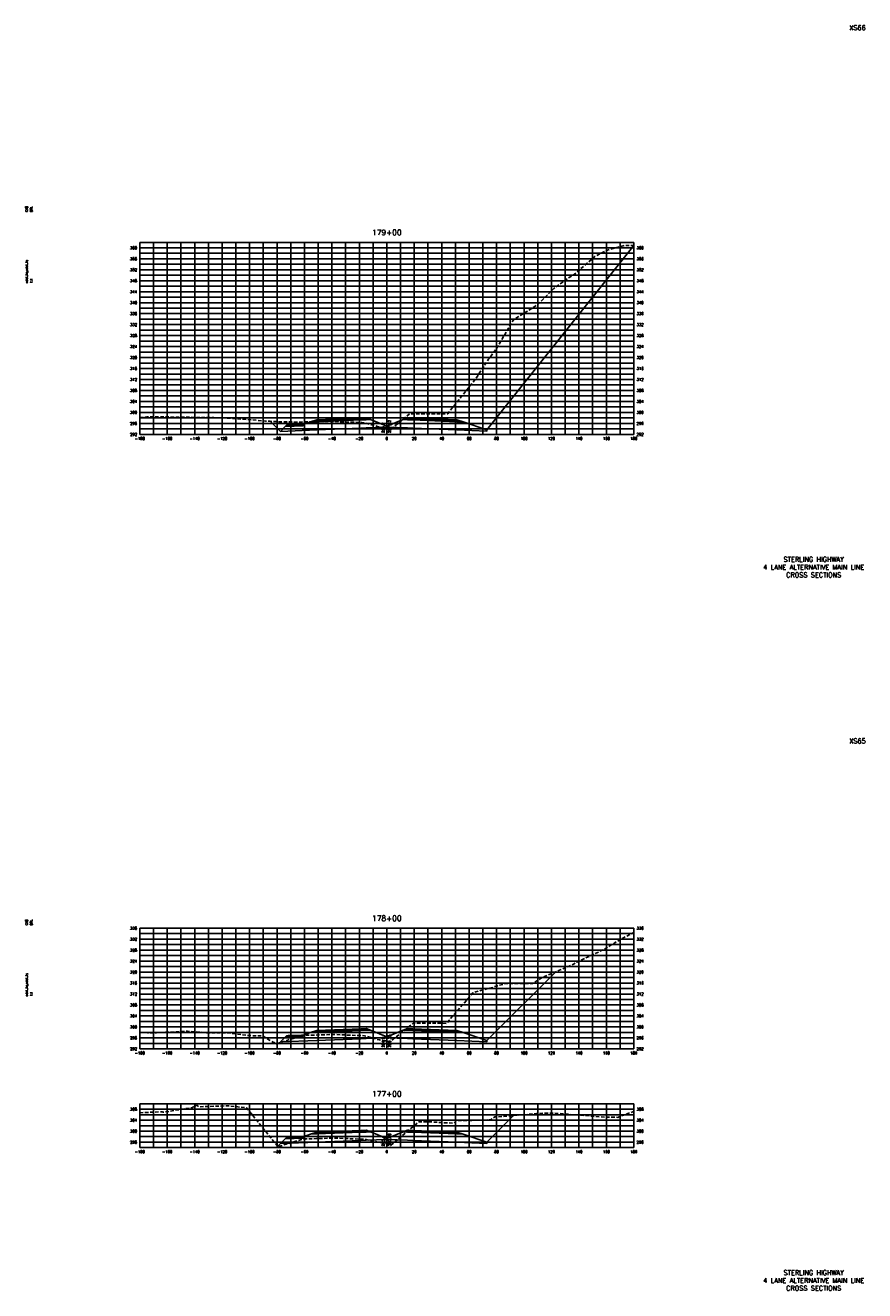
# Model space of a CAD drawing. Extents: x 37 to 9410, y 16 to 8218.
# Tile 18 of 110: x 2957 to 3568, y 16 to 938. Entities that reach past the tile are written whole.
import ezdxf
from ezdxf.enums import TextEntityAlignment as Align

# ---------------------------------------------------------------- set-up
doc = ezdxf.new("R2010")
doc.units = 0
doc.header["$LTSCALE"] = 20
doc.header["$MEASUREMENT"] = 0
doc.linetypes.add('HIDDEN_050%', pattern=[0.1875, 0.125, -0.0625])
for name, color, linetype in [('S-AT-TXT175', 6, 'Continuous'), ('S-AT-TXT80', 1, 'Continuous'), ('XDATUM', 3, 'Continuous'), ('XEG', 1, 'HIDDEN_050%'), ('XFG', 2, 'Continuous'), ('XGRID', 251, 'Continuous'), ('XGRIDT', 2, 'Continuous'), ('XREF-BORDER', 7, 'Continuous')]:
    doc.layers.add(name, color=color, linetype=linetype)
doc.styles.add('L100', font='simplex.shx', dxfattribs={"height": 2})
doc.styles.add('L175', font='ROMANSM.shx', dxfattribs={"height": 3.5})
doc.styles.add('L80', font='ROMANSM.shx', dxfattribs={"height": 1.6})

# ---------------------------------------------------------------- blocks, each defined once
blk = doc.blocks.new('03025_00_att1')
at = {"layer": 'S-AT-TXT175', "style": 'L175'}
for tag, p in [('NUM', (32.402, 20.822)), ('LINE1', (30.64, 1.444)), ('LINE2', (30.64, 1.161)), ('LINE3', (30.64, 0.877))]:
    blk.add_attdef(tag, text='', height=0.175, dxfattribs=at).set_placement(p, align=Align.CENTER)
at = {"layer": 'S-AT-TXT80', "style": 'L80'}
for tag, p in [('DESIGNED', (2.094, 14.201)), ('CHECKED', (2.265, 14.201)), ('DRAFTED', (2.436, 14.201)), ('PCTB', (2.094, 11.605)), ('PSCALE', (2.265, 11.605)), ('PVIEW', (2.436, 11.605))]:
    blk.add_attdef(tag, p, '', height=0.08, rotation=90, dxfattribs=at)

msp = doc.modelspace()

# ---------------------------------------------------------------- linework, layer by layer
at = {"layer": 'XDATUM', "flags": 128}
for points in [[(3135.02, 649.55), (3142.41, 642.16), (3169, 643.23), (3201, 644.51), (3205, 644.67), (3220, 645.27), (3235, 644.67), (3239, 644.51), (3271, 643.23), (3293, 642.35), (3293, 643.23), (3400, 777.72)], [(3141.77, 196.38), (3142.41, 197.02), (3169, 198.09), (3201, 199.37), (3205, 199.53), (3220, 200.13), (3235, 199.53), (3239, 199.37), (3271, 198.09), (3293, 197.21), (3293, 198.09), (3343.08, 248.17)], [(3140.41, 120.9), (3142.41, 122.9), (3169, 123.96), (3201, 125.24), (3205, 125.4), (3220, 126), (3235, 125.4), (3239, 125.24), (3271, 123.96), (3293, 123.08), (3293, 123.97), (3312.43, 143.4)]]:
    msp.add_lwpolyline(points, dxfattribs=at)
at = {"layer": 'XEG', "flags": 128}
for points in [[(3040, 652.37), (3045.21, 652.69), (3045.71, 652.71), (3045.76, 652.76), (3048.92, 652.75), (3063.83, 652.65), (3094.05, 652.18), (3104.51, 651.88), (3118.64, 650.79), (3124.79, 650.32), (3131.52, 649.73), (3135.01, 649.55), (3139.96, 649.26), (3144.65, 649.14), (3154.39, 648.96), (3169.12, 649.25), (3173.14, 649.27), (3175.16, 649.29), (3180.31, 649.48), (3193.95, 648.95), (3200.73, 648.68), (3201.84, 648.59), (3203.7, 648.43), (3212.52, 646.03), (3214.46, 645.47), (3220, 644.31), (3221.68, 643.96), (3222.85, 643.72), (3225.43, 645.72), (3236.51, 655.07), (3245.87, 655.04), (3264.45, 655.03), (3274.92, 668.23), (3284.37, 679.96), (3294.21, 694.79), (3301.25, 704.63), (3308.69, 717.54), (3312.53, 723.69), (3326.57, 732.39), (3330.23, 734.88), (3341.74, 746.36), (3351.37, 753.42), (3356.86, 756.85), (3371.57, 769.6), (3376.04, 772.08), (3380.76, 774.3), (3393.08, 777.79), (3398.54, 777.72), (3400, 777.72)], [(3040, 204.11), (3045.58, 203.7), (3052.26, 203.77), (3074.87, 204.9), (3089.52, 203.68), (3102.58, 203.79), (3119.48, 201.66), (3129.72, 201.5), (3135.32, 197.84), (3139.67, 195.68), (3145.96, 197.78), (3157.69, 201.53), (3160.43, 201.86), (3160.67, 201.89), (3181.16, 202.44), (3181.17, 202.45), (3200.78, 201.74), (3200.9, 201.74), (3200.94, 201.74), (3203.83, 201.6), (3209.35, 199.99), (3214.55, 198.51), (3218.18, 197.91), (3220, 197.64), (3222.33, 197.3), (3230.77, 203.91), (3239.2, 210.72), (3260.03, 210.64), (3263.75, 210.58), (3265.41, 212.88), (3282.97, 233.08), (3284.91, 233.62), (3297.78, 236.94), (3298.27, 237.36), (3306.69, 239.61), (3309.52, 239.54), (3326.29, 239.77), (3333.43, 244.05), (3356.08, 253.72), (3358.55, 255.23), (3378.48, 264.62), (3391.89, 272.81), (3400, 276.88)], [(3040, 145.39), (3056.26, 146.18), (3057.13, 145.82), (3078.32, 149.22), (3081.24, 151), (3082.48, 150.34), (3083.99, 149.83), (3104.37, 150.45), (3117.47, 149.13), (3117.87, 149.07), (3119.29, 147.3), (3138.63, 123.21), (3140.59, 120.68), (3157.85, 125.91), (3158.41, 126.06), (3160.49, 126.25), (3160.98, 126.3), (3168.85, 126.56), (3181.34, 126.94), (3194.98, 126.44), (3201.15, 126.21), (3202.66, 126.19), (3203.92, 126.16), (3204.9, 125.95), (3213.98, 124), (3214.86, 123.78), (3220, 122.78), (3223.22, 122.15), (3226.05, 124.37), (3243.41, 138.84), (3251.48, 138.78), (3268.87, 137.77), (3270.69, 139.81), (3279.96, 139.84), (3295.54, 140.25), (3298.71, 142.36), (3306.46, 142.91), (3329.19, 144.78), (3336.69, 145.16), (3341.77, 145.24), (3371.82, 142.73), (3379.59, 142.27), (3388.24, 142.09), (3399.2, 146.18), (3400, 146.39)]]:
    msp.add_lwpolyline(points, dxfattribs=at)
at = {"layer": 'XFG', "flags": 128}
for points in [[(3293, 643.23), (3293, 643.23), (3400, 777.72)], [(3142.41, 642.16), (3142.41, 642.16), (3135.02, 649.55)], [(3220, 646.01), (3208.05, 650.79), (3205, 650.67), (3201, 650.51), (3169, 649.23), (3164.43, 649.04), (3159, 647.23), (3159, 646.23), (3145.96, 645.71), (3142.41, 642.16), (3169, 643.23), (3201, 644.51), (3205, 644.67), (3220, 645.27), (3220, 646.01)], [(3159, 647.23), (3158, 647.19), (3158, 646.85), (3148, 646.45), (3148, 646.79), (3147, 646.75), (3145.96, 645.71), (3159, 646.23), (3159, 647.23)], [(3158, 647.19), (3148, 646.79), (3148, 646.45), (3158, 646.85), (3158, 647.19)], [(3205, 651.01), (3201, 650.85), (3169, 649.57), (3169, 650.57), (3164.43, 649.04), (3169, 649.23), (3201, 650.51), (3205, 650.67), (3208.05, 650.79), (3205, 652.01), (3205, 651.01)], [(3205, 652.01), (3201, 651.85), (3169, 650.57), (3169, 650.23), (3201, 651.51), (3205, 651.67), (3205, 652.01)], [(3205, 651.67), (3201, 651.51), (3169, 650.23), (3169, 649.57), (3201, 650.85), (3205, 651.01), (3205, 651.67)], [(3220, 646.01), (3231.95, 650.79), (3235, 650.67), (3239, 650.51), (3271, 649.23), (3275.57, 649.04), (3293, 643.23), (3293, 642.35), (3271, 643.23), (3239, 644.51), (3235, 644.67), (3220, 645.27)], [(3235, 652.01), (3231.95, 650.79), (3235, 650.67), (3239, 650.51), (3271, 649.23), (3275.57, 649.04), (3271, 650.57), (3271, 649.57), (3239, 650.85), (3235, 651.01), (3235, 652.01)], [(3235, 652.01), (3235, 651.67), (3239, 651.51), (3271, 650.23), (3271, 650.57), (3239, 651.85), (3235, 652.01)], [(3235, 651.67), (3235, 651.01), (3239, 650.85), (3271, 649.57), (3271, 650.23), (3239, 651.51), (3235, 651.67)], [(3293, 198.09), (3293, 198.09), (3343.08, 248.17)], [(3220, 200.87), (3208.05, 205.65), (3205, 205.53), (3201, 205.37), (3169, 204.09), (3164.43, 203.9), (3159, 202.09), (3159, 201.09), (3145.96, 200.57), (3142.41, 197.02), (3169, 198.09), (3201, 199.37), (3205, 199.53), (3220, 200.13), (3220, 200.87)], [(3205, 205.87), (3201, 205.71), (3169, 204.43), (3169, 205.43), (3164.43, 203.9), (3169, 204.09), (3201, 205.37), (3205, 205.53), (3208.05, 205.65), (3205, 206.87), (3205, 205.87)], [(3205, 206.87), (3201, 206.71), (3169, 205.43), (3169, 205.09), (3201, 206.37), (3205, 206.53), (3205, 206.87)], [(3205, 206.53), (3201, 206.37), (3169, 205.09), (3169, 204.43), (3201, 205.71), (3205, 205.87), (3205, 206.53)], [(3220, 200.87), (3231.95, 205.65), (3235, 205.53), (3239, 205.37), (3271, 204.09), (3275.57, 203.9), (3293, 198.09), (3293, 197.21), (3271, 198.09), (3239, 199.37), (3235, 199.53), (3220, 200.13)], [(3235, 206.87), (3231.95, 205.65), (3235, 205.53), (3239, 205.37), (3271, 204.09), (3275.57, 203.9), (3271, 205.43), (3271, 204.43), (3239, 205.71), (3235, 205.87), (3235, 206.87)], [(3235, 206.87), (3235, 206.53), (3239, 206.37), (3271, 205.09), (3271, 205.43), (3239, 206.71), (3235, 206.87)], [(3235, 206.53), (3235, 205.87), (3239, 205.71), (3271, 204.43), (3271, 205.09), (3239, 206.37), (3235, 206.53)], [(3142.41, 197.02), (3142.41, 197.02), (3141.77, 196.38)], [(3159, 202.09), (3158, 202.05), (3158, 201.71), (3148, 201.31), (3148, 201.65), (3147, 201.61), (3145.96, 200.57), (3159, 201.09), (3159, 202.09)], [(3158, 202.05), (3148, 201.65), (3148, 201.31), (3158, 201.71), (3158, 202.05)], [(3293, 123.97), (3293, 123.97), (3312.43, 143.4)], [(3220, 126.74), (3208.05, 131.52), (3205, 131.4), (3201, 131.24), (3169, 129.96), (3164.43, 129.78), (3159, 127.97), (3159, 126.97), (3145.96, 126.45), (3142.41, 122.9), (3169, 123.96), (3201, 125.24), (3205, 125.4), (3220, 126), (3220, 126.74)], [(3205, 131.74), (3201, 131.58), (3169, 130.3), (3169, 131.3), (3164.43, 129.78), (3169, 129.96), (3201, 131.24), (3205, 131.4), (3208.05, 131.52), (3205, 132.74), (3205, 131.74)], [(3205, 132.74), (3201, 132.58), (3169, 131.3), (3169, 130.96), (3201, 132.24), (3205, 132.4), (3205, 132.74)], [(3205, 132.4), (3201, 132.24), (3169, 130.96), (3169, 130.3), (3201, 131.58), (3205, 131.74), (3205, 132.4)], [(3220, 126.74), (3231.95, 131.52), (3235, 131.4), (3239, 131.24), (3271, 129.96), (3275.57, 129.78), (3293, 123.97), (3293, 123.08), (3271, 123.96), (3239, 125.24), (3235, 125.4), (3220, 126)], [(3235, 132.74), (3231.95, 131.52), (3235, 131.4), (3239, 131.24), (3271, 129.96), (3275.57, 129.78), (3271, 131.3), (3271, 130.3), (3239, 131.58), (3235, 131.74), (3235, 132.74)], [(3235, 132.74), (3235, 132.4), (3239, 132.24), (3271, 130.96), (3271, 131.3), (3239, 132.58), (3235, 132.74)], [(3235, 132.4), (3235, 131.74), (3239, 131.58), (3271, 130.3), (3271, 130.96), (3239, 132.24), (3235, 132.4)], [(3142.41, 122.9), (3142.41, 122.9), (3140.41, 120.9)], [(3159, 127.97), (3158, 127.93), (3158, 127.59), (3148, 127.19), (3148, 127.53), (3147, 127.49), (3145.96, 126.45), (3159, 126.97), (3159, 127.97)], [(3158, 127.93), (3148, 127.53), (3148, 127.19), (3158, 127.59), (3158, 127.93)]]:
    msp.add_lwpolyline(points, dxfattribs=at)
at = {"layer": 'XGRID'}
for p, q in [((3040, 640), (3040, 780)), ((3040, 780), (3400, 780)), ((3040, 776), (3400, 776)), ((3050, 640), (3050, 780)), ((3060, 640), (3060, 780)), ((3070, 640), (3070, 780)), ((3080, 640), (3080, 780)), ((3090, 640), (3090, 780)), ((3100, 640), (3100, 780)), ((3110, 640), (3110, 780)), ((3120, 640), (3120, 780)), ((3130, 640), (3130, 780)), ((3140, 640), (3140, 780)), ((3150, 640), (3150, 780)), ((3160, 640), (3160, 780)), ((3170, 640), (3170, 780)), ((3180, 640), (3180, 780)), ((3190, 640), (3190, 780)), ((3200, 640), (3200, 780)), ((3210, 640), (3210, 780)), ((3220, 640), (3220, 780)), ((3230, 640), (3230, 780)), ((3240, 640), (3240, 780)), ((3250, 640), (3250, 780)), ((3260, 640), (3260, 780)), ((3270, 640), (3270, 780)), ((3280, 640), (3280, 780)), ((3290, 640), (3290, 780)), ((3300, 640), (3300, 780)), ((3310, 640), (3310, 780)), ((3320, 640), (3320, 780)), ((3330, 640), (3330, 780)), ((3340, 640), (3340, 780)), ((3350, 640), (3350, 780)), ((3360, 640), (3360, 780)), ((3370, 640), (3370, 780)), ((3380, 640), (3380, 780)), ((3390, 640), (3390, 780)), ((3400, 640), (3400, 780)), ((3040, 772), (3400, 772)), ((3040, 768), (3400, 768)), ((3040, 764), (3400, 764)), ((3040, 760), (3400, 760)), ((3040, 756), (3400, 756)), ((3040, 752), (3400, 752)), ((3040, 748), (3400, 748)), ((3040, 744), (3400, 744)), ((3040, 740), (3400, 740)), ((3040, 736), (3400, 736)), ((3040, 732), (3400, 732)), ((3040, 728), (3400, 728)), ((3040, 724), (3400, 724)), ((3040, 720), (3400, 720)), ((3040, 716), (3400, 716)), ((3040, 712), (3400, 712)), ((3040, 708), (3400, 708)), ((3040, 704), (3400, 704)), ((3040, 700), (3400, 700)), ((3040, 696), (3400, 696)), ((3040, 692), (3400, 692)), ((3040, 688), (3400, 688)), ((3040, 684), (3400, 684)), ((3040, 680), (3400, 680)), ((3040, 676), (3400, 676)), ((3040, 672), (3400, 672)), ((3040, 668), (3400, 668)), ((3040, 664), (3400, 664)), ((3040, 660), (3400, 660)), ((3040, 656), (3400, 656)), ((3040, 652), (3400, 652)), ((3040, 648), (3400, 648)), ((3040, 644), (3400, 644)), ((3040, 640), (3400, 640)), ((3040, 192), (3040, 280)), ((3040, 280), (3400, 280)), ((3050, 192), (3050, 280)), ((3060, 192), (3060, 280)), ((3070, 192), (3070, 280)), ((3080, 192), (3080, 280)), ((3090, 192), (3090, 280)), ((3100, 192), (3100, 280)), ((3110, 192), (3110, 280)), ((3120, 192), (3120, 280)), ((3130, 192), (3130, 280)), ((3140, 192), (3140, 280)), ((3150, 192), (3150, 280)), ((3160, 192), (3160, 280)), ((3170, 192), (3170, 280)), ((3180, 192), (3180, 280)), ((3190, 192), (3190, 280)), ((3200, 192), (3200, 280)), ((3210, 192), (3210, 280)), ((3220, 192), (3220, 280)), ((3230, 192), (3230, 280)), ((3240, 192), (3240, 280)), ((3250, 192), (3250, 280)), ((3260, 192), (3260, 280)), ((3270, 192), (3270, 280)), ((3280, 192), (3280, 280)), ((3290, 192), (3290, 280)), ((3300, 192), (3300, 280)), ((3310, 192), (3310, 280)), ((3320, 192), (3320, 280)), ((3330, 192), (3330, 280)), ((3340, 192), (3340, 280)), ((3350, 192), (3350, 280)), ((3360, 192), (3360, 280)), ((3370, 192), (3370, 280)), ((3380, 192), (3380, 280)), ((3390, 192), (3390, 280)), ((3400, 192), (3400, 280)), ((3040, 276), (3400, 276)), ((3040, 272), (3400, 272)), ((3040, 268), (3400, 268)), ((3040, 264), (3400, 264)), ((3040, 260), (3400, 260)), ((3040, 256), (3400, 256)), ((3040, 252), (3400, 252)), ((3040, 248), (3400, 248)), ((3040, 244), (3400, 244)), ((3040, 240), (3400, 240)), ((3040, 236), (3400, 236)), ((3040, 232), (3400, 232)), ((3040, 228), (3400, 228)), ((3040, 224), (3400, 224)), ((3040, 220), (3400, 220)), ((3040, 216), (3400, 216)), ((3040, 212), (3400, 212)), ((3040, 208), (3400, 208)), ((3040, 204), (3400, 204)), ((3040, 200), (3400, 200)), ((3040, 196), (3400, 196)), ((3040, 192), (3400, 192)), ((3040, 120), (3040, 152)), ((3040, 152), (3400, 152)), ((3040, 148), (3400, 148)), ((3050, 120), (3050, 152)), ((3060, 120), (3060, 152)), ((3070, 120), (3070, 152)), ((3080, 120), (3080, 152)), ((3090, 120), (3090, 152)), ((3100, 120), (3100, 152)), ((3110, 120), (3110, 152)), ((3120, 120), (3120, 152)), ((3130, 120), (3130, 152)), ((3140, 120), (3140, 152)), ((3150, 120), (3150, 152)), ((3160, 120), (3160, 152)), ((3170, 120), (3170, 152)), ((3180, 120), (3180, 152)), ((3190, 120), (3190, 152)), ((3200, 120), (3200, 152)), ((3210, 120), (3210, 152)), ((3220, 120), (3220, 152)), ((3230, 120), (3230, 152)), ((3240, 120), (3240, 152)), ((3250, 120), (3250, 152)), ((3260, 120), (3260, 152)), ((3270, 120), (3270, 152)), ((3280, 120), (3280, 152)), ((3290, 120), (3290, 152)), ((3300, 120), (3300, 152)), ((3310, 120), (3310, 152)), ((3320, 120), (3320, 152)), ((3330, 120), (3330, 152)), ((3340, 120), (3340, 152)), ((3350, 120), (3350, 152)), ((3360, 120), (3360, 152)), ((3370, 120), (3370, 152)), ((3380, 120), (3380, 152)), ((3390, 120), (3390, 152)), ((3400, 120), (3400, 152)), ((3040, 144), (3400, 144)), ((3040, 140), (3400, 140)), ((3040, 136), (3400, 136)), ((3040, 132), (3400, 132)), ((3040, 128), (3400, 128)), ((3040, 124), (3400, 124)), ((3040, 120), (3400, 120))]:
    msp.add_line(p, q, dxfattribs=at)

# ---------------------------------------------------------------- block references
at = {"layer": 'XREF-BORDER'}
ref = msp.add_blockref('03025_00_att1', (2916.45, 518.23), dxfattribs=dict(at, xscale=20, yscale=20, zscale=20))
ref.add_attrib('LINE1', 'STERLING HIGHWAY', dxfattribs={"layer": 'S-AT-TXT175', "height": 3.5, "style": 'L175'}).set_placement((3531.07, 547.1), align=Align.CENTER)
ref.add_attrib('LINE2', '4 LANE ALTERNATIVE MAIN LINE', dxfattribs={"layer": 'S-AT-TXT175', "height": 3.5, "style": 'L175'}).set_placement((3531.07, 541.44), align=Align.CENTER)
ref.add_attrib('LINE3', 'CROSS SECTIONS', dxfattribs={"layer": 'S-AT-TXT175', "height": 3.5, "style": 'L175'}).set_placement((3531.07, 535.77), align=Align.CENTER)
ref.add_attrib('NUM', 'XS66', dxfattribs={"layer": 'S-AT-TXT175', "height": 3.5, "style": 'L175'}).set_placement((3563, 934.66), align=Align.CENTER)
ref.add_attrib('DESIGNED', 'CAB', (2958.34, 802.25), dxfattribs={"layer": 'S-AT-TXT80', "height": 1.6, "rotation": 90, "style": 'L80'})
ref.add_attrib('CHECKED', 'DRL', (2961.75, 802.25), dxfattribs={"layer": 'S-AT-TXT80', "height": 1.6, "rotation": 90, "style": 'L80'})
ref.add_attrib('PCTB', 'adot_hs,adot_fs', (2958.34, 750.32), dxfattribs={"layer": 'S-AT-TXT80', "height": 1.6, "rotation": 90, "style": 'L80'})
ref.add_attrib('PSCALE', '1:1', (2961.75, 750.32), dxfattribs={"layer": 'S-AT-TXT80', "height": 1.6, "rotation": 90, "style": 'L80'})
ref = msp.add_blockref('03025_00_att1', (2916.45, -1.77), dxfattribs=dict(at, xscale=20, yscale=20, zscale=20))
ref.add_attrib('LINE1', 'STERLING HIGHWAY', dxfattribs={"layer": 'S-AT-TXT175', "height": 3.5, "style": 'L175'}).set_placement((3531.07, 27.1), align=Align.CENTER)
ref.add_attrib('LINE2', '4 LANE ALTERNATIVE MAIN LINE', dxfattribs={"layer": 'S-AT-TXT175', "height": 3.5, "style": 'L175'}).set_placement((3531.07, 21.44), align=Align.CENTER)
ref.add_attrib('LINE3', 'CROSS SECTIONS', dxfattribs={"layer": 'S-AT-TXT175', "height": 3.5, "style": 'L175'}).set_placement((3531.07, 15.77), align=Align.CENTER)
ref.add_attrib('NUM', 'XS65', dxfattribs={"layer": 'S-AT-TXT175', "height": 3.5, "style": 'L175'}).set_placement((3563, 414.66), align=Align.CENTER)
ref.add_attrib('DESIGNED', 'CAB', (2958.34, 282.25), dxfattribs={"layer": 'S-AT-TXT80', "height": 1.6, "rotation": 90, "style": 'L80'})
ref.add_attrib('CHECKED', 'DRL', (2961.75, 282.25), dxfattribs={"layer": 'S-AT-TXT80', "height": 1.6, "rotation": 90, "style": 'L80'})
ref.add_attrib('PCTB', 'adot_hs,adot_fs', (2958.34, 230.32), dxfattribs={"layer": 'S-AT-TXT80', "height": 1.6, "rotation": 90, "style": 'L80'})
ref.add_attrib('PSCALE', '1:1', (2961.75, 230.32), dxfattribs={"layer": 'S-AT-TXT80', "height": 1.6, "rotation": 90, "style": 'L80'})

# ---------------------------------------------------------------- texts
at = {"layer": 'XGRIDT', "style": 'L100'}
for s, p in [('179+00', (3220, 784)), ('178+00', (3220, 284)), ('177+00', (3220, 156))]:
    msp.add_text(s, height=4, dxfattribs=at).set_placement(p, align=Align.BOTTOM_CENTER)
for s, p in [('360', (3038, 776)), ('356', (3038, 768)), ('352', (3038, 760)), ('348', (3038, 752)), ('344', (3038, 744)), ('340', (3038, 736)), ('336', (3038, 728)), ('332', (3038, 720)), ('328', (3038, 712)), ('324', (3038, 704)), ('320', (3038, 696)), ('316', (3038, 688)), ('312', (3038, 680)), ('308', (3038, 672)), ('304', (3038, 664)), ('300', (3038, 656)), ('296', (3038, 648)), ('292', (3038, 640)), ('336', (3038, 280)), ('332', (3038, 272)), ('328', (3038, 264)), ('324', (3038, 256)), ('320', (3038, 248)), ('316', (3038, 240)), ('312', (3038, 232)), ('308', (3038, 224)), ('304', (3038, 216)), ('300', (3038, 208)), ('296', (3038, 200)), ('292', (3038, 192)), ('308', (3038, 148)), ('304', (3038, 140)), ('300', (3038, 132)), ('296', (3038, 124))]:
    msp.add_text(s, height=2, dxfattribs=at).set_placement(p, align=Align.MIDDLE_RIGHT)
for s, p in [('360', (3402, 776)), ('356', (3402, 768)), ('352', (3402, 760)), ('348', (3402, 752)), ('344', (3402, 744)), ('340', (3402, 736)), ('336', (3402, 728)), ('332', (3402, 720)), ('328', (3402, 712)), ('324', (3402, 704)), ('320', (3402, 696)), ('316', (3402, 688)), ('312', (3402, 680)), ('308', (3402, 672)), ('304', (3402, 664)), ('300', (3402, 656)), ('296', (3402, 648)), ('292', (3402, 640)), ('336', (3402, 280)), ('332', (3402, 272)), ('328', (3402, 264)), ('324', (3402, 256)), ('320', (3402, 248)), ('316', (3402, 240)), ('312', (3402, 232)), ('308', (3402, 224)), ('304', (3402, 216)), ('300', (3402, 208)), ('296', (3402, 200)), ('292', (3402, 192)), ('308', (3402, 148)), ('304', (3402, 140)), ('300', (3402, 132)), ('296', (3402, 124))]:
    msp.add_text(s, height=2, dxfattribs=at).set_placement(p, align=Align.MIDDLE_LEFT)
for s, p in [('294.2', (3219, 641)), ('294.8', (3219, 193)), ('295.4', (3219, 121))]:
    msp.add_text(s, height=2, rotation=90, dxfattribs=at).set_placement(p, align=Align.BOTTOM_LEFT)
for s, p in [('297.92', (3221, 641)), ('299.35', (3221, 193)), ('300.29', (3221, 121))]:
    msp.add_text(s, height=2, rotation=90, dxfattribs=at).set_placement(p, align=Align.TOP_LEFT)
for s, p in [('-180', (3040, 638)), ('-160', (3060, 638)), ('-140', (3080, 638)), ('-120', (3100, 638)), ('-100', (3120, 638)), ('-80', (3140, 638)), ('-60', (3160, 638)), ('-40', (3180, 638)), ('-20', (3200, 638)), ('0', (3220, 638)), ('20', (3240, 638)), ('40', (3260, 638)), ('60', (3280, 638)), ('80', (3300, 638)), ('100', (3320, 638)), ('120', (3340, 638)), ('140', (3360, 638)), ('160', (3380, 638)), ('180', (3400, 638)), ('-180', (3040, 190)), ('-160', (3060, 190)), ('-140', (3080, 190)), ('-120', (3100, 190)), ('-100', (3120, 190)), ('-80', (3140, 190)), ('-60', (3160, 190)), ('-40', (3180, 190)), ('-20', (3200, 190)), ('0', (3220, 190)), ('20', (3240, 190)), ('40', (3260, 190)), ('60', (3280, 190)), ('80', (3300, 190)), ('100', (3320, 190)), ('120', (3340, 190)), ('140', (3360, 190)), ('160', (3380, 190)), ('180', (3400, 190)), ('-180', (3040, 118)), ('-160', (3060, 118)), ('-140', (3080, 118)), ('-120', (3100, 118)), ('-100', (3120, 118)), ('-80', (3140, 118)), ('-60', (3160, 118)), ('-40', (3180, 118)), ('-20', (3200, 118)), ('0', (3220, 118)), ('20', (3240, 118)), ('40', (3260, 118)), ('60', (3280, 118)), ('80', (3300, 118)), ('100', (3320, 118)), ('120', (3340, 118)), ('140', (3360, 118)), ('160', (3380, 118)), ('180', (3400, 118))]:
    msp.add_text(s, height=2, dxfattribs=at).set_placement(p, align=Align.TOP_CENTER)

doc.saveas('drawing.dxf')
